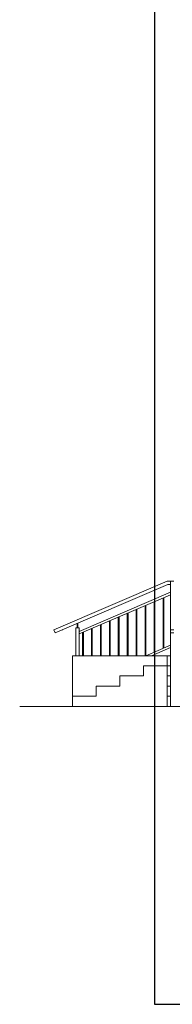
# Model space of a CAD drawing. Header units: millimetres. Extents: x -587 to 358276, y -26688 to 221215.
# Tile 9 of 256: x 3414 to 3639, y 5789 to 7244. Entities that reach past the tile are written whole.
import ezdxf
from ezdxf.lldxf.tags import DXFTag

# ---------------------------------------------------------------- set-up
doc = ezdxf.new("R2010")
doc.units = ezdxf.units.MM
doc.header["$MEASUREMENT"] = 0
doc.layers.add('a3', color=3, linetype='Continuous', lineweight=30, plot=False)
for name, color, linetype, lineweight in [('A_l.widokowa', 250, 'Continuous', 18), ('l.przerywana', 104, 'ICAD_ISO03W100', 5), ('l.widokowa', 140, 'Continuous', 15), ('l.wypełnien', 253, 'Continuous', 5), ('wymiarowanie', 176, 'Continuous', 9)]:
    doc.layers.add(name, color=color, linetype=linetype, lineweight=lineweight)
tags = doc.linetypes.add('ICAD_ISO03W100', pattern=[30, 12, -18]).pattern_tags.tags
tags[6:7] = [DXFTag(74, 4), DXFTag(75, 0), DXFTag(340, '0'), DXFTag(46, 1.0), DXFTag(50, 0.0), DXFTag(44, 0.0), DXFTag(45, 0.0)]
tags[4:5] = [DXFTag(74, 4), DXFTag(75, 0), DXFTag(340, '0'), DXFTag(46, 1.0), DXFTag(50, 0.0), DXFTag(44, 0.0), DXFTag(45, 0.0)]

msp = doc.modelspace()

# ---------------------------------------------------------------- linework, layer by layer
at = {"layer": 'a3'}
msp.add_lwpolyline([(3612.56, 7273.5), (3612.56, 5788.5), (5712.56, 5788.5), (5712.56, 7273.5), (3612.56, 7273.5)], dxfattribs=at)
at = {"layer": 'A_l.widokowa', "color": 7}
for p, q in [((3463.75, 6341.91), (3631.3, 6413.71)), ((3465.72, 6337.31), (3632.33, 6408.71)), ((3636.33, 6228.73), (3636.33, 6413.72)), ((3636.33, 6413.72), (3641.33, 6413.72)), ((3501.32, 6339.51), (3636.34, 6397.38)), ((3501.32, 6335.92), (3636.34, 6393.79)), ((3465.72, 6337.31), (3463.75, 6341.91)), ((3599.61, 6303.72), (3636.34, 6319.46)), ((3607.99, 6303.72), (3636.34, 6315.87)), ((3631.33, 6228.73), (3631.33, 6303.72))]:
    msp.add_line(p, q, dxfattribs=at)
at = {"layer": 'A_l.widokowa'}
for p, q in [((3625.13, 6314.66), (3625.13, 6388.98)), ((3626.33, 6315.17), (3626.33, 6389.5)), ((3598.73, 6303.34), (3598.73, 6377.67)), ((3599.93, 6303.86), (3599.93, 6378.18)), ((3611.93, 6309), (3611.93, 6383.32)), ((3613.13, 6309.51), (3613.13, 6383.84)), ((3559.13, 6303.72), (3559.13, 6360.7)), ((3560.33, 6303.72), (3560.33, 6361.21)), ((3572.33, 6303.72), (3572.33, 6366.35)), ((3573.53, 6303.72), (3573.53, 6366.87)), ((3585.53, 6303.72), (3585.53, 6372.01)), ((3586.73, 6303.72), (3586.73, 6372.52)), ((3532.73, 6303.72), (3532.73, 6349.38)), ((3533.93, 6303.72), (3533.93, 6349.9)), ((3545.93, 6303.72), (3545.93, 6355.04)), ((3547.13, 6303.72), (3547.13, 6355.55)), ((3506.33, 6303.71), (3506.33, 6338.07)), ((3507.53, 6303.71), (3507.53, 6338.58)), ((3519.53, 6303.72), (3519.53, 6343.72)), ((3520.73, 6303.72), (3520.73, 6344.24))]:
    msp.add_line(p, q, dxfattribs=at)
at = {"layer": 'A_l.widokowa', "color": 7}
for points in [[(3631.29, 6413.72), (3641.33, 6413.72)], [(3632.32, 6408.72), (3636.33, 6408.72)], [(3636.33, 6303.72), (3491.33, 6303.71)], [(3636.33, 6288.72), (3631.33, 6288.72)], [(3636.33, 6273.72), (3631.33, 6273.72)], [(3636.33, 6258.72), (3631.33, 6258.72)], [(3636.33, 6243.72), (3631.33, 6243.72)]]:
    msp.add_lwpolyline(points, dxfattribs=at)
at = {"layer": 'l.przerywana', "color": 7, "ltscale": 0.3}
for points in [[(3596.33, 6273.72), (3596.33, 6288.72), (3631.33, 6288.72)], [(3561.33, 6258.72), (3561.33, 6273.72), (3596.33, 6273.72)], [(3526.33, 6243.72), (3526.33, 6258.72), (3561.33, 6258.72)], [(3491.33, 6228.72), (3491.33, 6243.72), (3526.33, 6243.72)]]:
    msp.add_lwpolyline(points, dxfattribs=at)
at = {"layer": 'l.widokowa', "color": 7}
for p, q in [((3496.32, 6344.98), (3496.32, 6303.71)), ((3498.32, 6344.98), (3498.32, 6351.28)), ((3499.32, 6344.98), (3499.32, 6351.71)), ((3501.32, 6344.98), (3501.32, 6303.71)), ((3476.72, 6342.02), (3476.72, 6341.43))]:
    msp.add_line(p, q, dxfattribs=at)
msp.add_lwpolyline([(3496.33, 6303.71), (3491.33, 6303.71), (3491.33, 6228.72)], dxfattribs=at)
at = {"layer": 'l.wypełnien', "color": 7}
msp.add_line((3413.57, 6228.73), (3826.72, 6228.73), dxfattribs=at)
at = {"layer": 'wymiarowanie'}
for p, q in [((3496.32, 6344.98), (3501.32, 6344.98)), ((3636.33, 6341.92), (3641.33, 6341.92)), ((3636.33, 6337.32), (3641.33, 6337.32))]:
    msp.add_line(p, q, dxfattribs=at)

doc.saveas('drawing.dxf')
